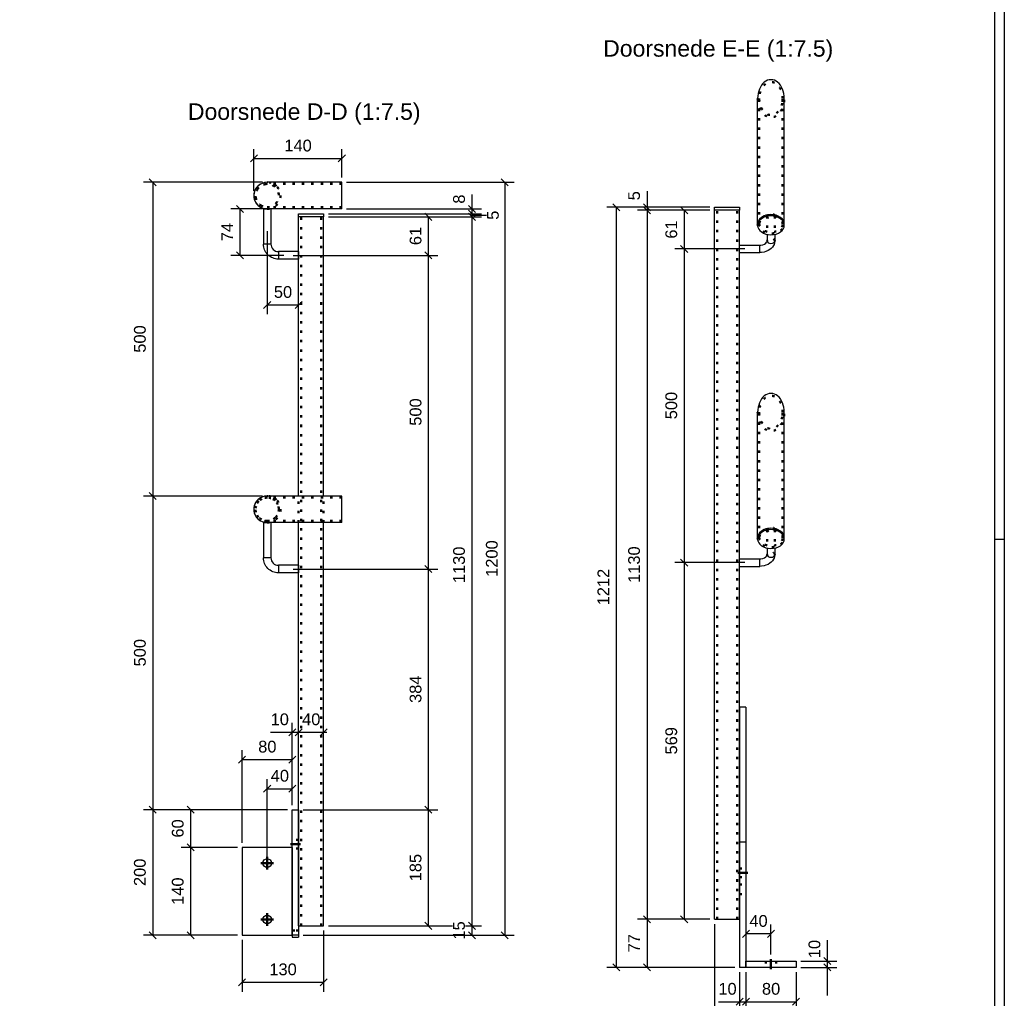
# Model space of a CAD drawing. Header units: millimetres. Extents: x -556 to 285, y -465 to 129.
# Tile 10 of 11: x 71 to 280, y -265 to -57. Entities that reach past the tile are written whole.
import ezdxf
from ezdxf.enums import TextEntityAlignment as Align

# ---------------------------------------------------------------- set-up
doc = ezdxf.new("R2010")
doc.units = ezdxf.units.MM
doc.linetypes.add('DOT', pattern=[2, 0.5, -1.5])
doc.linetypes.add('STRICHPUNKT2', pattern=[18.5, 10, -4, 0.5, -4])
doc.layers.get('0').update_dxf_attribs({"linetype": 'CONTINUOUS'})
for name, color, linetype in [('DIM49', 4, 'CONTINUOUS'), ('TXT_DIM49', 2, 'CONTINUOUS'), ('TXT_YELLOW', 2, 'CONTINUOUS')]:
    doc.layers.add(name, color=color, linetype=linetype)
doc.layers.add('LE_ALL', color=7, linetype='CONTINUOUS', lineweight=50)
doc.styles.add('ARIAL', font='arial.ttf')

# ---------------------------------------------------------------- blocks, each defined once
blk = doc.blocks.new('DINA1_00002', base_point=(-548.96, -457.66))
for p, q in [((280.04, 124.34), (280.04, -459.66)), ((278.04, -167.66), (280.04, -167.66))]:
    blk.add_line(p, q)
blk.add_lwpolyline([(-548.96, -457.66), (278.04, -457.66), (278.04, 122.34)])
blk = doc.blocks.new('_ZBL0025_00001')
blk.add_blockref('DINA1_00002', (-548.96, -457.66))
blk = doc.blocks.new('_00364', base_point=(130.03, -250.88))
blk.add_line((130.03, -251.85), (130.03, -252.25))
blk.add_lwpolyline([(130.03, -251.85), (128.7, -251.85), (128.7, -252.25), (130.03, -252.25)])
at = {"layer": 'LE_ALL', "color": 3, "linetype": 'DOT'}
blk.add_line((130.03, -250.88), (128.7, -250.88), dxfattribs=at)
blk = doc.blocks.new('_00363')
blk.add_blockref('_00364', (130.03, -250.88))
blk = doc.blocks.new('Brede Strip 10x200_00362')
blk.add_blockref('_00363', (0, 0))
blk = doc.blocks.new('_00368', base_point=(130.43, -232.52))
at = {"layer": 'LE_ALL', "color": 1, "linetype": 'STRICHPUNKT2'}
blk.add_line((130.43, -232.52), (128.3, -232.52), dxfattribs=at)
blk = doc.blocks.new('_00367')
blk.add_blockref('_00368', (130.43, -232.52))
blk = doc.blocks.new('_00366')
blk.add_blockref('_00367', (0, 0))
blk = doc.blocks.new('_00370', base_point=(128.7, -250.88))
blk.add_lwpolyline([(128.7, -225.18), (130.03, -225.18), (130.03, -251.85), (128.7, -251.85)], close=True)
at = {"layer": 'LE_ALL', "color": 3, "linetype": 'DOT'}
for p, q in [((130.03, -231.58), (128.7, -231.58)), ((130.03, -233.45), (128.7, -233.45)), ((128.7, -250.88), (130.03, -250.88))]:
    blk.add_line(p, q, dxfattribs=at)
blk = doc.blocks.new('_00369')
blk.add_blockref('_00370', (128.7, -250.88))
blk = doc.blocks.new('_D36', base_point=(124.09, -207.21))
at = {"layer": 'DIM49', "color": 1}
for p, q in [((128.7, -224.18), (128.7, -206.71)), ((124.09, -208.71), (136.03, -208.71)), ((127.95, -209.46), (129.45, -207.96)), ((130.78, -207.96), (129.28, -209.46))]:
    blk.add_line(p, q, dxfattribs=at)
at = {"layer": 'TXT_DIM49', "style": 'ARIAL'}
blk.add_text('10', height=2.5, dxfattribs=at).set_placement((124.09, -207.21))
blk = doc.blocks.new('_D37', base_point=(130.78, -207.21))
at = {"layer": 'DIM49', "color": 1}
for p, q in [((130.78, -207.96), (129.28, -209.46)), ((130.03, -208.71), (135.36, -208.71)), ((134.61, -209.46), (136.11, -207.96))]:
    blk.add_line(p, q, dxfattribs=at)
at = {"layer": 'TXT_DIM49', "style": 'ARIAL'}
blk.add_text('40', height=2.5, dxfattribs=at).set_placement((130.78, -207.21))
blk = doc.blocks.new('_D38', base_point=(105.59, -231.1))
at = {"layer": 'DIM49', "color": 1}
for p, q in [((127.7, -225.18), (105.09, -225.18)), ((107.84, -225.93), (106.34, -224.43)), ((107.09, -225.18), (107.09, -233.18)), ((117.03, -233.18), (105.09, -233.18)), ((106.34, -232.43), (107.84, -233.93))]:
    blk.add_line(p, q, dxfattribs=at)
at = {"layer": 'TXT_DIM49', "style": 'ARIAL'}
blk.add_text('60', height=2.5, rotation=90.0002, dxfattribs=at).set_placement((105.59, -231.1))
blk = doc.blocks.new('_D39', base_point=(105.59, -245.4))
at = {"layer": 'DIM49', "color": 1}
for p, q in [((117.03, -233.18), (105.09, -233.18)), ((107.84, -233.93), (106.34, -232.43)), ((107.09, -233.18), (107.09, -251.85)), ((106.34, -251.1), (107.84, -252.6)), ((117.03, -251.85), (105.09, -251.85))]:
    blk.add_line(p, q, dxfattribs=at)
at = {"layer": 'TXT_DIM49', "style": 'ARIAL'}
blk.add_text('140', height=2.5, rotation=90.0002, dxfattribs=at).set_placement((105.59, -245.4))
blk = doc.blocks.new('Brede Strip 10x200_00365')
for name, p in [('_D36', (124.09, -207.21)), ('_D37', (130.78, -207.21)), ('_D38', (105.59, -231.1)), ('_00369', (0, 0)), ('_D39', (105.59, -245.4)), ('_00366', (0, 0))]:
    blk.add_blockref(name, p)
blk = doc.blocks.new('_D40', base_point=(124.11, -219.21))
at = {"layer": 'DIM49', "color": 1}
for p, q in [((123.36, -235.52), (123.36, -218.71)), ((128.7, -224.18), (128.7, -218.71)), ((124.11, -219.96), (122.61, -221.46)), ((123.36, -220.71), (128.7, -220.71)), ((127.95, -221.46), (129.45, -219.96))]:
    blk.add_line(p, q, dxfattribs=at)
at = {"layer": 'TXT_DIM49', "style": 'ARIAL'}
blk.add_text('40', height=2.5, dxfattribs=at).set_placement((124.11, -219.21))
blk = doc.blocks.new('_D41', base_point=(121.45, -213.02))
at = {"layer": 'DIM49', "color": 1}
for p, q in [((118.03, -232.18), (118.03, -212.52)), ((128.7, -224.18), (128.7, -212.52)), ((118.78, -213.77), (117.28, -215.27)), ((118.03, -214.52), (128.7, -214.52)), ((127.95, -215.27), (129.45, -213.77))]:
    blk.add_line(p, q, dxfattribs=at)
at = {"layer": 'TXT_DIM49', "style": 'ARIAL'}
blk.add_text('80', height=2.5, dxfattribs=at).set_placement((121.45, -213.02))
blk = doc.blocks.new('_D42', base_point=(123.82, -260.35))
at = {"layer": 'DIM49', "color": 1}
for p, q in [((135.36, -250.85), (135.36, -263.85)), ((118.03, -252.85), (118.03, -263.85)), ((118.78, -261.1), (117.28, -262.6)), ((134.61, -262.6), (136.11, -261.1)), ((118.03, -261.85), (135.36, -261.85))]:
    blk.add_line(p, q, dxfattribs=at)
at = {"layer": 'TXT_DIM49', "style": 'ARIAL'}
blk.add_text('130', height=2.5, dxfattribs=at).set_placement((123.82, -260.35))
blk = doc.blocks.new('Strip 80x10_00372', base_point=(122.43, -236.52))
for p, q in [((118.03, -233.18), (118.03, -251.85)), ((128.7, -233.18), (118.03, -233.18)), ((128.7, -233.18), (128.7, -251.85)), ((118.03, -251.85), (128.7, -251.85))]:
    blk.add_line(p, q)
for centre in [(123.36, -236.52), (123.36, -248.52)]:
    blk.add_circle(centre, 0.933)
for name, p in [('_D41', (121.45, -213.02)), ('_D40', (124.11, -219.21)), ('_D42', (123.82, -260.35))]:
    blk.add_blockref(name, p)
blk = doc.blocks.new('_00374', base_point=(123.36, -248.52))
at = {"layer": 'LE_ALL', "color": 1, "linetype": 'STRICHPUNKT2'}
for p, q in [((123.36, -236.52), (123.36, -235.18)), ((123.36, -236.52), (123.36, -235.18)), ((123.36, -236.52), (122.03, -236.52)), ((123.36, -236.52), (122.03, -236.52)), ((123.36, -236.52), (124.7, -236.52)), ((123.36, -236.52), (123.36, -237.85)), ((123.36, -236.52), (124.7, -236.52)), ((123.36, -236.52), (123.36, -237.85)), ((123.36, -248.52), (122.03, -248.52)), ((123.36, -248.52), (122.03, -248.52)), ((123.36, -248.52), (123.36, -247.18)), ((123.36, -248.52), (123.36, -247.18)), ((123.36, -248.52), (124.7, -248.52)), ((123.36, -248.52), (123.36, -249.85)), ((123.36, -248.52), (124.7, -248.52)), ((123.36, -248.52), (123.36, -249.85))]:
    blk.add_line(p, q, dxfattribs=at)
blk = doc.blocks.new('_00373')
blk.add_blockref('_00374', (123.36, -248.52))
blk = doc.blocks.new('Strip 80x10_00371')
for name, p in [('Strip 80x10_00372', (122.43, -236.52)), ('_00373', (0, 0))]:
    blk.add_blockref(name, p)
blk = doc.blocks.new('_00378', base_point=(125.22, -96.32))
blk.add_arc((123.36, -94.68), 2.83, 90, -89.9982)
at = {"layer": 'LE_ALL', "color": 3, "linetype": 'DOT'}
blk.add_lwpolyline([(123.36, -91.85, -0.193459), (125.32, -92.64, -0.675791), (123.36, -97.5)], format="xyb", dxfattribs=at)
blk.add_arc((123.36, -94.68), 2.48, -41.4519, -90, dxfattribs=at)
blk = doc.blocks.new('_00377')
blk.add_blockref('_00378', (125.22, -96.32))
blk = doc.blocks.new('Constructie buis 42.4x2.6_00376')
blk.add_blockref('_00377', (0, 0))
blk = doc.blocks.new('_00381', base_point=(125.22, -162.98))
blk.add_arc((123.36, -161.34), 2.83, 90, -89.9984)
at = {"layer": 'LE_ALL', "color": 3, "linetype": 'DOT'}
blk.add_lwpolyline([(123.36, -158.52, -0.193459), (125.32, -159.3, -0.675791), (123.36, -164.17)], format="xyb", dxfattribs=at)
blk.add_circle((123.36, -161.34), 2.48, dxfattribs=at)
blk = doc.blocks.new('_00380')
blk.add_blockref('_00381', (125.22, -162.98))
blk = doc.blocks.new('Constructie buis 42.4x2.6_00379')
blk.add_blockref('_00380', (0, 0))
blk = doc.blocks.new('_D43', base_point=(156.14, -240.4))
at = {"layer": 'DIM49', "color": 1}
for p, q in [((131.03, -225.18), (159.64, -225.18)), ((158.39, -225.93), (156.89, -224.43)), ((157.64, -249.85), (157.64, -225.18)), ((136.36, -249.85), (159.64, -249.85)), ((156.89, -249.1), (158.39, -250.6))]:
    blk.add_line(p, q, dxfattribs=at)
at = {"layer": 'TXT_DIM49', "style": 'ARIAL'}
blk.add_text('185', height=2.5, rotation=90.0002, dxfattribs=at).set_placement((156.14, -240.4))
blk = doc.blocks.new('_D44', base_point=(156.14, -202.49))
at = {"layer": 'DIM49', "color": 1}
for p, q in [((158.39, -174.79), (156.89, -173.29)), ((128.9, -174.04), (159.64, -174.04)), ((157.64, -225.18), (157.64, -174.04)), ((131.03, -225.18), (159.64, -225.18)), ((156.89, -224.43), (158.39, -225.93))]:
    blk.add_line(p, q, dxfattribs=at)
at = {"layer": 'TXT_DIM49', "style": 'ARIAL'}
blk.add_text('384', height=2.5, rotation=90.0002, dxfattribs=at).set_placement((156.14, -202.49))
blk = doc.blocks.new('_D45', base_point=(156.14, -143.58))
at = {"layer": 'DIM49', "color": 1}
for p, q in [((158.39, -108.12), (156.89, -106.62)), ((128.9, -107.37), (159.64, -107.37)), ((157.64, -174.04), (157.64, -107.37)), ((156.89, -173.29), (158.39, -174.79)), ((128.9, -174.04), (159.64, -174.04))]:
    blk.add_line(p, q, dxfattribs=at)
at = {"layer": 'TXT_DIM49', "style": 'ARIAL'}
blk.add_text('500', height=2.5, rotation=90.0002, dxfattribs=at).set_placement((156.14, -143.58))
blk = doc.blocks.new('_D46', base_point=(156.14, -105.2))
at = {"layer": 'DIM49', "color": 1}
for p, q in [((136.36, -99.18), (159.64, -99.18)), ((158.39, -99.93), (156.89, -98.43)), ((157.64, -107.37), (157.64, -99.18)), ((156.89, -106.62), (158.39, -108.12)), ((128.9, -107.37), (159.64, -107.37))]:
    blk.add_line(p, q, dxfattribs=at)
at = {"layer": 'TXT_DIM49', "style": 'ARIAL'}
blk.add_text('61', height=2.5, rotation=90.0002, dxfattribs=at).set_placement((156.14, -105.2))
blk = doc.blocks.new('Koker 40x40x4 EN 10219-2_00384', base_point=(130.56, -249.85))
for p, q in [((130.03, -158.52), (130.03, -99.18)), ((135.36, -99.18), (130.03, -99.18)), ((135.36, -158.52), (135.36, -99.18)), ((130.03, -249.85), (135.36, -249.85))]:
    blk.add_line(p, q)
for points in [[(130.03, -249.85), (130.03, -164.17)], [(135.36, -249.85), (135.36, -164.17)]]:
    blk.add_lwpolyline(points)
at = {"layer": 'LE_ALL', "color": 3, "linetype": 'DOT'}
for p, q in [((130.56, -249.85), (130.56, -99.18)), ((134.83, -249.85), (134.83, -99.18)), ((130.03, -164.17), (130.03, -158.52)), ((135.36, -164.17), (135.36, -158.52))]:
    blk.add_line(p, q, dxfattribs=at)
for name, p in [('_D46', (156.14, -105.2)), ('_D45', (156.14, -143.58)), ('_D44', (156.14, -202.49)), ('_D43', (156.14, -240.4))]:
    blk.add_blockref(name, p)
blk = doc.blocks.new('Koker 40x40x4 EN 10219-2_00383')
blk.add_blockref('Koker 40x40x4 EN 10219-2_00384', (130.56, -249.85))
blk = doc.blocks.new('_D47', base_point=(124.78, -116.4))
at = {"layer": 'DIM49', "color": 1}
for p, q in [((123.36, -102.24), (123.36, -119.9)), ((124.11, -117.15), (122.61, -118.65)), ((129.28, -118.65), (130.78, -117.15)), ((123.36, -117.9), (130.03, -117.9))]:
    blk.add_line(p, q, dxfattribs=at)
at = {"layer": 'TXT_DIM49', "style": 'ARIAL'}
blk.add_text('50', height=2.5, dxfattribs=at).set_placement((124.78, -116.4))
blk = doc.blocks.new('_D48', base_point=(116.1, -104.36))
at = {"layer": 'DIM49', "color": 1}
for p, q in [((122.36, -97.5), (115.6, -97.5)), ((118.35, -98.25), (116.85, -96.75)), ((117.6, -107.37), (117.6, -97.5)), ((116.85, -106.62), (118.35, -108.12)), ((126.9, -107.37), (115.6, -107.37))]:
    blk.add_line(p, q, dxfattribs=at)
at = {"layer": 'TXT_DIM49', "style": 'ARIAL'}
blk.add_text('74', height=2.5, rotation=90.0002, dxfattribs=at).set_placement((116.1, -104.36))
blk = doc.blocks.new('Massieve as 12_00386', base_point=(124.16, -104.97))
for p, q in [((122.56, -97.5), (122.56, -104.97)), ((124.16, -97.5), (122.56, -97.5)), ((124.16, -97.5), (124.16, -104.97)), ((124.16, -104.97), (122.56, -104.97)), ((130.03, -106.57), (125.76, -106.57)), ((130.03, -106.57), (130.03, -108.17)), ((130.03, -108.17), (125.76, -108.17))]:
    blk.add_line(p, q)
blk.add_lwpolyline([(125.76, -106.57), (125.76, -108.17, -0.414214), (122.56, -104.97)], format="xyb")
blk.add_arc((125.76, -104.97), 1.6, -180, -90)
for name, p in [('_D48', (116.1, -104.36)), ('_D47', (124.78, -116.4))]:
    blk.add_blockref(name, p)
blk = doc.blocks.new('Massieve as 12_00385')
blk.add_blockref('Massieve as 12_00386', (124.16, -104.97))
blk = doc.blocks.new('Strip 40x5_00388', base_point=(130.03, -99.18))
blk.add_lwpolyline([(130.03, -99.18), (130.03, -98.52), (135.36, -98.52), (135.36, -99.18)], close=True)
blk = doc.blocks.new('Strip 40x5_00387')
blk.add_blockref('Strip 40x5_00388', (130.03, -99.18))
blk = doc.blocks.new('Massieve as 12_00390', base_point=(124.16, -171.64))
for p, q in [((122.56, -164.17), (122.56, -171.64)), ((124.16, -164.17), (122.56, -164.17)), ((124.16, -164.17), (124.16, -171.64)), ((124.16, -171.64), (122.56, -171.64)), ((130.03, -173.24), (125.76, -173.24)), ((130.03, -173.24), (130.03, -174.84)), ((130.03, -174.84), (125.76, -174.84))]:
    blk.add_line(p, q)
blk.add_lwpolyline([(125.76, -173.24), (125.76, -174.84, -0.414214), (122.56, -171.64)], format="xyb")
blk.add_arc((125.76, -171.64), 1.6, -180, -90)
blk = doc.blocks.new('Massieve as 12_00389')
blk.add_blockref('Massieve as 12_00390', (124.16, -171.64))
blk = doc.blocks.new('Baluster_00382')
for name in ['Massieve as 12_00385', 'Koker 40x40x4 EN 10219-2_00383', 'Strip 40x5_00387', 'Massieve as 12_00389']:
    blk.add_blockref(name, (0, 0))
blk = doc.blocks.new('_D49', base_point=(127.01, -85.28))
at = {"layer": 'DIM49', "color": 1}
for p, q in [((120.54, -93.68), (120.54, -84.78)), ((139.23, -90.85), (139.23, -84.78)), ((121.29, -86.03), (119.79, -87.53)), ((120.54, -86.78), (139.23, -86.78)), ((138.48, -87.53), (139.98, -86.03))]:
    blk.add_line(p, q, dxfattribs=at)
at = {"layer": 'TXT_DIM49', "style": 'ARIAL'}
blk.add_text('140', height=2.5, dxfattribs=at).set_placement((127.01, -85.28))
blk = doc.blocks.new('_D50', base_point=(97.54, -128.06))
at = {"layer": 'DIM49', "color": 1}
for p, q in [((122.37, -91.85), (97.04, -91.85)), ((99.79, -92.6), (98.29, -91.1)), ((99.04, -91.85), (99.04, -158.52)), ((122.37, -158.52), (97.04, -158.52)), ((98.29, -157.77), (99.79, -159.27))]:
    blk.add_line(p, q, dxfattribs=at)
at = {"layer": 'TXT_DIM49', "style": 'ARIAL'}
blk.add_text('500', height=2.5, rotation=90.0002, dxfattribs=at).set_placement((97.54, -128.06))
blk = doc.blocks.new('_D51', base_point=(97.54, -194.73))
at = {"layer": 'DIM49', "color": 1}
for p, q in [((122.37, -158.52), (97.04, -158.52)), ((99.79, -159.27), (98.29, -157.77)), ((99.04, -158.52), (99.04, -225.18)), ((127.7, -225.18), (97.04, -225.18)), ((98.29, -224.43), (99.79, -225.93))]:
    blk.add_line(p, q, dxfattribs=at)
at = {"layer": 'TXT_DIM49', "style": 'ARIAL'}
blk.add_text('500', height=2.5, rotation=90.0002, dxfattribs=at).set_placement((97.54, -194.73))
blk = doc.blocks.new('_D52', base_point=(97.54, -241.4))
at = {"layer": 'DIM49', "color": 1}
for p, q in [((127.7, -225.18), (97.04, -225.18)), ((99.79, -225.93), (98.29, -224.43)), ((99.04, -225.18), (99.04, -251.85)), ((98.29, -251.1), (99.79, -252.6)), ((117.03, -251.85), (97.04, -251.85))]:
    blk.add_line(p, q, dxfattribs=at)
at = {"layer": 'TXT_DIM49', "style": 'ARIAL'}
blk.add_text('200', height=2.5, rotation=90.0002, dxfattribs=at).set_placement((97.54, -241.4))
blk = doc.blocks.new('_D53', base_point=(165.38, -96.39))
at = {"layer": 'DIM49', "color": 1}
for p, q in [((166.88, -94.47), (166.88, -104.52)), ((140.23, -97.5), (168.88, -97.5)), ((166.13, -96.75), (167.63, -98.25)), ((167.63, -99.27), (166.13, -97.77)), ((136.36, -98.52), (168.88, -98.52))]:
    blk.add_line(p, q, dxfattribs=at)
at = {"layer": 'TXT_DIM49', "style": 'ARIAL'}
blk.add_text('8', height=2.5, rotation=90.0002, dxfattribs=at).set_placement((165.38, -96.39))
blk = doc.blocks.new('_D54', base_point=(172.57, -99.81))
at = {"layer": 'DIM49', "color": 1}
for p, q in [((167.63, -99.27), (166.13, -97.77)), ((136.36, -98.52), (168.88, -98.52)), ((136.36, -99.18), (168.88, -99.18)), ((166.13, -98.43), (167.63, -99.93)), ((166.88, -98.52), (166.88, -99.18)), ((166.88, -98.85), (169.97, -98.85))]:
    blk.add_line(p, q, dxfattribs=at)
at = {"layer": 'TXT_DIM49', "style": 'ARIAL'}
blk.add_text('5', height=2.5, rotation=90.0002, dxfattribs=at).set_placement((172.57, -99.81))
blk = doc.blocks.new('_D55', base_point=(165.38, -177.03))
at = {"layer": 'DIM49', "color": 1}
for p, q in [((136.36, -99.18), (168.88, -99.18)), ((167.63, -99.93), (166.13, -98.43)), ((166.88, -99.18), (166.88, -249.85)), ((136.36, -249.85), (162.78, -249.85)), ((165.48, -249.85), (168.88, -249.85)), ((166.13, -249.1), (167.63, -250.6))]:
    blk.add_line(p, q, dxfattribs=at)
at = {"layer": 'TXT_DIM49', "style": 'ARIAL'}
blk.add_text('1130', height=2.5, rotation=90.0002, dxfattribs=at).set_placement((165.38, -177.03))
blk = doc.blocks.new('_D56', base_point=(165.38, -252.77))
at = {"layer": 'DIM49', "color": 1}
for p, q in [((136.36, -249.85), (162.78, -249.85)), ((165.48, -249.85), (168.88, -249.85)), ((167.63, -250.6), (166.13, -249.1)), ((166.13, -251.1), (167.63, -252.6)), ((166.88, -249.85), (166.88, -251.85)), ((131.03, -251.85), (162.78, -251.85)), ((165.48, -251.85), (168.88, -251.85))]:
    blk.add_line(p, q, dxfattribs=at)
at = {"layer": 'TXT_DIM49', "style": 'ARIAL'}
blk.add_text('15', height=2.5, rotation=90.0002, dxfattribs=at).set_placement((165.38, -252.77))
blk = doc.blocks.new('_D57', base_point=(172.35, -175.69))
at = {"layer": 'DIM49', "color": 1}
for p, q in [((140.23, -91.85), (175.85, -91.85)), ((174.6, -92.6), (173.1, -91.1)), ((173.85, -91.85), (173.85, -251.85)), ((173.1, -251.1), (174.6, -252.6)), ((131.03, -251.85), (175.85, -251.85))]:
    blk.add_line(p, q, dxfattribs=at)
at = {"layer": 'TXT_DIM49', "style": 'ARIAL'}
blk.add_text('1200', height=2.5, rotation=90.0002, dxfattribs=at).set_placement((172.35, -175.69))
blk = doc.blocks.new('Constructie buis 42.4x2.6_00392', base_point=(123.36, -97.16))
blk.add_line((139.23, -97.5), (123.36, -97.5))
blk.add_lwpolyline([(139.23, -97.5), (139.23, -91.85), (123.36, -91.85)])
blk.add_arc((123.36, -94.68), 2.83, 90, -90)
at = {"layer": 'LE_ALL', "color": 3, "linetype": 'DOT'}
blk.add_line((139.23, -97.16), (123.36, -97.16), dxfattribs=at)
blk.add_lwpolyline([(139.23, -92.2), (123.36, -92.2, -1), (123.36, -97.16)], format="xyb", dxfattribs=at)
for radius, start, end in [(2.83, -90, 90), (2.48, 90, -90)]:
    blk.add_arc((123.36, -94.68), radius, start, end, dxfattribs=at)
for name, p in [('_D49', (127.01, -85.28)), ('_D50', (97.54, -128.06)), ('_D57', (172.35, -175.69)), ('_D53', (165.38, -96.39)), ('_D54', (172.57, -99.81)), ('_D55', (165.38, -177.03)), ('_D51', (97.54, -194.73)), ('_D52', (97.54, -241.4)), ('_D56', (165.38, -252.77))]:
    blk.add_blockref(name, p)
blk = doc.blocks.new('Constructie buis 42.4x2.6_00391')
blk.add_blockref('Constructie buis 42.4x2.6_00392', (123.36, -97.16))
blk = doc.blocks.new('Constructie buis 42.4x2.6_00394', base_point=(123.36, -163.82))
blk.add_line((139.23, -164.17), (123.36, -164.17))
blk.add_lwpolyline([(139.23, -164.17), (139.23, -158.52), (123.36, -158.52)])
blk.add_arc((123.36, -161.34), 2.83, 90, -90)
at = {"layer": 'LE_ALL', "color": 3, "linetype": 'DOT'}
blk.add_line((139.23, -163.82), (123.36, -163.82), dxfattribs=at)
blk.add_lwpolyline([(139.23, -158.86), (123.36, -158.86, -1), (123.36, -163.82)], format="xyb", dxfattribs=at)
for radius, start, end in [(2.48, 90, -90), (2.83, -90, 90)]:
    blk.add_arc((123.36, -161.34), radius, start, end, dxfattribs=at)
blk = doc.blocks.new('Constructie buis 42.4x2.6_00393')
blk.add_blockref('Constructie buis 42.4x2.6_00394', (123.36, -163.82))
blk = doc.blocks.new('Hekwerk trap_00375')
for name in ['Constructie buis 42.4x2.6_00391', 'Constructie buis 42.4x2.6_00376', 'Baluster_00382', 'Constructie buis 42.4x2.6_00379', 'Constructie buis 42.4x2.6_00393']:
    blk.add_blockref(name, (0, 0))
blk = doc.blocks.new('Trapboom_00361')
for name in ['Hekwerk trap_00375', 'Brede Strip 10x200_00365', 'Strip 80x10_00371', 'Brede Strip 10x200_00362']:
    blk.add_blockref(name, (0, 0))
blk = doc.blocks.new('Smits Agro_00360')
blk.add_blockref('Trapboom_00361', (0, 0))
blk = doc.blocks.new('Nijverdal_00359')
blk.add_blockref('Smits Agro_00360', (0, 0))
blk = doc.blocks.new('_A3D0067_00358')
blk.add_blockref('Nijverdal_00359', (0, 0))
blk = doc.blocks.new('TFIELD_00397', base_point=(106.51, -76.82))
at = {"layer": 'TXT_YELLOW', "style": 'ARIAL'}
blk.add_text('Doorsnede D-D (1:7.5)', height=3.5, dxfattribs=at).set_placement((106.51, -76.82), align=Align.MIDDLE_LEFT)
blk = doc.blocks.new('FLEX_00396', base_point=(130.95, -78.57))
blk.add_blockref('TFIELD_00397', (106.51, -76.82))
blk = doc.blocks.new('ANSTITEL_00395')
blk.add_blockref('FLEX_00396', (130.95, -78.57))
blk = doc.blocks.new('_ANS0067_00357')
for name in ['ANSTITEL_00395', '_A3D0067_00358']:
    blk.add_blockref(name, (0, 0))
blk = doc.blocks.new('_D58', base_point=(219.26, -264.49))
at = {"layer": 'DIM49', "color": 1}
for p, q in [((223.77, -259.69), (223.77, -267.99)), ((225.11, -259.69), (225.11, -267.99)), ((223.02, -266.74), (224.52, -265.24)), ((225.86, -265.24), (224.36, -266.74)), ((219.26, -265.99), (231.11, -265.99))]:
    blk.add_line(p, q, dxfattribs=at)
at = {"layer": 'TXT_DIM49', "style": 'ARIAL'}
blk.add_text('10', height=2.5, dxfattribs=at).set_placement((219.26, -264.49))
blk = doc.blocks.new('_D59', base_point=(228.52, -264.49))
at = {"layer": 'DIM49', "color": 1}
for p, q in [((225.11, -259.69), (225.11, -267.99)), ((235.77, -259.69), (235.77, -267.99)), ((225.86, -265.24), (224.36, -266.74)), ((235.02, -266.74), (236.52, -265.24)), ((225.11, -265.99), (235.77, -265.99))]:
    blk.add_line(p, q, dxfattribs=at)
at = {"layer": 'TXT_DIM49', "style": 'ARIAL'}
blk.add_text('80', height=2.5, dxfattribs=at).set_placement((228.52, -264.49))
blk = doc.blocks.new('Brede Strip 10x200_00404', base_point=(223.77, -243.09))
for p, q in [((223.77, -232.04), (223.77, -258.69)), ((225.11, -232.04), (223.77, -232.04)), ((225.11, -232.04), (225.11, -258.69)), ((225.11, -258.69), (223.77, -258.69))]:
    blk.add_line(p, q)
at = {"layer": 'LE_ALL', "color": 3, "linetype": 'DOT'}
for p, q in [((223.77, -237.66), (225.11, -237.66)), ((223.77, -239.53), (225.11, -239.53)), ((223.77, -243.09), (225.11, -243.09))]:
    blk.add_line(p, q, dxfattribs=at)
for name, p in [('_D58', (219.26, -264.49)), ('_D59', (228.52, -264.49))]:
    blk.add_blockref(name, p)
blk = doc.blocks.new('_00406', base_point=(223.37, -238.59))
at = {"layer": 'LE_ALL', "color": 1, "linetype": 'STRICHPUNKT2'}
blk.add_line((223.37, -238.59), (225.51, -238.59), dxfattribs=at)
blk = doc.blocks.new('_00405')
blk.add_blockref('_00406', (223.37, -238.59))
blk = doc.blocks.new('Brede Strip 10x200_00403')
for name, p in [('Brede Strip 10x200_00404', (223.77, -243.09)), ('_00405', (0, 0))]:
    blk.add_blockref(name, p)
blk = doc.blocks.new('_00410', base_point=(223.37, -238.59))
at = {"layer": 'LE_ALL', "color": 1, "linetype": 'STRICHPUNKT2'}
blk.add_line((223.37, -238.59), (225.51, -238.59), dxfattribs=at)
blk = doc.blocks.new('_00409')
blk.add_blockref('_00410', (223.37, -238.59))
blk = doc.blocks.new('_00408')
blk.add_blockref('_00409', (0, 0))
blk = doc.blocks.new('_00412', base_point=(223.77, -241.09))
for p, q in [((225.11, -203.37), (225.11, -232.04)), ((225.11, -232.04), (223.77, -232.04))]:
    blk.add_line(p, q)
blk.add_lwpolyline([(225.11, -203.37), (223.77, -203.37), (223.77, -232.04)])
at = {"layer": 'LE_ALL', "color": 3, "linetype": 'DOT'}
for p, q in [((223.77, -237.66), (225.11, -237.66)), ((223.77, -239.53), (225.11, -239.53)), ((223.77, -241.09), (225.11, -241.09)), ((223.77, -243.09), (225.11, -243.09))]:
    blk.add_line(p, q, dxfattribs=at)
blk = doc.blocks.new('_00411')
blk.add_blockref('_00412', (223.77, -241.09))
blk = doc.blocks.new('Brede Strip 10x200_00407')
for name in ['_00411', '_00408']:
    blk.add_blockref(name, (0, 0))
blk = doc.blocks.new('_D60', base_point=(225.85, -250.06))
at = {"layer": 'DIM49', "color": 1}
for p, q in [((225.86, -250.81), (224.36, -252.31)), ((229.69, -252.31), (231.19, -250.81)), ((230.44, -255.95), (230.44, -249.56)), ((230.44, -251.56), (225.11, -251.56))]:
    blk.add_line(p, q, dxfattribs=at)
at = {"layer": 'TXT_DIM49', "style": 'ARIAL'}
blk.add_text('40', height=2.5, dxfattribs=at).set_placement((225.85, -250.06))
blk = doc.blocks.new('_D61', base_point=(240.92, -256.73))
at = {"layer": 'DIM49', "color": 1}
for p, q in [((242.42, -252.89), (242.42, -264.69)), ((236.77, -257.35), (244.42, -257.35)), ((241.67, -256.6), (243.17, -258.1)), ((236.77, -258.69), (244.42, -258.69)), ((243.17, -259.44), (241.67, -257.94))]:
    blk.add_line(p, q, dxfattribs=at)
at = {"layer": 'TXT_DIM49', "style": 'ARIAL'}
blk.add_text('10', height=2.5, rotation=90.0002, dxfattribs=at).set_placement((240.92, -256.73))
blk = doc.blocks.new('Strip 80x10_00414', base_point=(229.37, -257.35))
blk.add_lwpolyline([(235.77, -257.35), (235.77, -258.69), (225.11, -258.69), (225.11, -257.35)], close=True)
at = {"layer": 'LE_ALL', "color": 3, "linetype": 'DOT'}
for p, q in [((229.37, -257.35), (229.37, -258.69)), ((231.51, -257.35), (231.51, -258.69))]:
    blk.add_line(p, q, dxfattribs=at)
for name, p in [('_D60', (225.85, -250.06)), ('_D61', (240.92, -256.73))]:
    blk.add_blockref(name, p)
blk = doc.blocks.new('_00416', base_point=(230.44, -256.95))
at = {"layer": 'LE_ALL', "color": 1, "linetype": 'STRICHPUNKT2'}
blk.add_line((230.44, -256.95), (230.44, -259.09), dxfattribs=at)
blk.add_line((230.44, -256.95), (230.44, -259.09), dxfattribs=at)
blk = doc.blocks.new('_00415')
blk.add_blockref('_00416', (230.44, -256.95))
blk = doc.blocks.new('Strip 80x10_00413')
for name, p in [('Strip 80x10_00414', (229.37, -257.35)), ('_00415', (0, 0))]:
    blk.add_blockref(name, p)
blk = doc.blocks.new('_00420', base_point=(227.61, -74.04))
blk.add_line((227.61, -100.71), (227.61, -74.04))
blk.add_lwpolyline([(233.27, -100.71), (233.27, -74.04)])
for centre, major_axis, start_param, end_param in [((230.44, -74.04), (0, -4), 1.570796, 4.712389), ((230.44, -100.71), (2.83, 0), 6.283185, 9.424778)]:
    blk.add_ellipse(centre, major_axis=major_axis, ratio=0.707107, start_param=start_param, end_param=end_param)
at = {"layer": 'LE_ALL', "color": 3, "linetype": 'DOT'}
for p, q in [((227.96, -100.71), (227.96, -74.04)), ((232.92, -100.71), (232.92, -74.04))]:
    blk.add_line(p, q, dxfattribs=at)
for centre, major_axis, start_param, end_param in [((230.44, -74.04), (0, -3.51), 1.570796, 4.712389), ((230.44, -74.04), (0, -4), 4.712389, 7.853982), ((230.44, -74.04), (0, -3.51), 4.712389, 7.853982), ((230.44, -100.71), (2.48, 0), 6.283185, 9.424778), ((230.44, -100.71), (2.83, 0), 3.141593, 6.283185), ((230.44, -100.71), (2.48, 0), 3.141593, 6.283185)]:
    blk.add_ellipse(centre, major_axis=major_axis, ratio=0.707107, start_param=start_param, end_param=end_param, dxfattribs=at)
blk = doc.blocks.new('_00419')
blk.add_blockref('_00420', (227.61, -74.04))
blk = doc.blocks.new('Constructie buis 42.4x2.6_00418')
blk.add_blockref('_00419', (0, 0))
blk = doc.blocks.new('_00423', base_point=(227.61, -140.71))
blk.add_line((227.61, -167.37), (227.61, -140.71))
blk.add_lwpolyline([(233.27, -167.37), (233.27, -140.71)])
for centre, major_axis, start_param, end_param in [((230.44, -140.71), (0, -4), 1.570796, 4.712389), ((230.44, -167.37), (2.83, 0), 6.283185, 9.424778)]:
    blk.add_ellipse(centre, major_axis=major_axis, ratio=0.707107, start_param=start_param, end_param=end_param)
at = {"layer": 'LE_ALL', "color": 3, "linetype": 'DOT'}
for p, q in [((227.96, -167.37), (227.96, -140.71)), ((232.92, -167.37), (232.92, -140.71))]:
    blk.add_line(p, q, dxfattribs=at)
for centre, major_axis, start_param, end_param in [((230.44, -140.71), (0, -3.51), 1.570796, 4.712389), ((230.44, -140.71), (0, -4), 4.712389, 7.853982), ((230.44, -140.71), (0, -3.51), 4.712389, 7.853982), ((230.44, -167.37), (2.83, 0), 3.141593, 6.283185), ((230.44, -167.37), (2.48, 0), 6.283185, 9.424778), ((230.44, -167.37), (2.48, 0), 3.141593, 6.283185)]:
    blk.add_ellipse(centre, major_axis=major_axis, ratio=0.707107, start_param=start_param, end_param=end_param, dxfattribs=at)
blk = doc.blocks.new('_00422')
blk.add_blockref('_00423', (227.61, -140.71))
blk = doc.blocks.new('Constructie buis 42.4x2.6_00421')
blk.add_blockref('_00422', (0, 0))
blk = doc.blocks.new('_D62', base_point=(210.49, -103.82))
at = {"layer": 'DIM49', "color": 1}
for p, q in [((217.44, -97.8), (209.99, -97.8)), ((212.74, -98.55), (211.24, -97.05)), ((211.99, -97.8), (211.99, -105.99)), ((224.91, -105.99), (209.99, -105.99)), ((211.24, -105.24), (212.74, -106.74))]:
    blk.add_line(p, q, dxfattribs=at)
at = {"layer": 'TXT_DIM49', "style": 'ARIAL'}
blk.add_text('61', height=2.5, rotation=90.0002, dxfattribs=at).set_placement((210.49, -103.82))
blk = doc.blocks.new('_D63', base_point=(210.49, -142.2))
at = {"layer": 'DIM49', "color": 1}
for p, q in [((224.91, -105.99), (209.99, -105.99)), ((212.74, -106.74), (211.24, -105.24)), ((211.99, -105.99), (211.99, -172.66)), ((224.91, -172.66), (209.99, -172.66)), ((211.24, -171.91), (212.74, -173.41))]:
    blk.add_line(p, q, dxfattribs=at)
at = {"layer": 'TXT_DIM49', "style": 'ARIAL'}
blk.add_text('500', height=2.5, rotation=90.0002, dxfattribs=at).set_placement((210.49, -142.2))
blk = doc.blocks.new('_D64', base_point=(210.49, -213.44))
at = {"layer": 'DIM49', "color": 1}
for p, q in [((224.91, -172.66), (209.99, -172.66)), ((212.74, -173.41), (211.24, -171.91)), ((211.99, -172.66), (211.99, -248.47)), ((217.44, -248.47), (209.99, -248.47)), ((211.24, -247.72), (212.74, -249.22))]:
    blk.add_line(p, q, dxfattribs=at)
at = {"layer": 'TXT_DIM49', "style": 'ARIAL'}
blk.add_text('569', height=2.5, rotation=90.0002, dxfattribs=at).set_placement((210.49, -213.44))
blk = doc.blocks.new('_D65', base_point=(224.23, -272.51))
at = {"layer": 'DIM49', "color": 1}
for p, q in [((218.44, -249.47), (218.44, -276.01)), ((235.77, -259.69), (235.77, -276.01)), ((219.19, -273.26), (217.69, -274.76)), ((218.44, -274.01), (235.77, -274.01)), ((235.02, -274.76), (236.52, -273.26))]:
    blk.add_line(p, q, dxfattribs=at)
at = {"layer": 'TXT_DIM49', "style": 'ARIAL'}
blk.add_text('130', height=2.5, dxfattribs=at).set_placement((224.23, -272.51))
blk = doc.blocks.new('Koker 40x40x4 EN 10219-2_00426', base_point=(223.24, -248.47))
for p, q in [((218.44, -248.47), (218.44, -97.8)), ((223.77, -97.8), (218.44, -97.8)), ((223.77, -248.47), (223.77, -97.8)), ((218.44, -248.47), (223.77, -248.47))]:
    blk.add_line(p, q)
at = {"layer": 'LE_ALL', "color": 3, "linetype": 'DOT'}
for p, q in [((218.97, -248.47), (218.97, -97.8)), ((223.24, -248.47), (223.24, -97.8))]:
    blk.add_line(p, q, dxfattribs=at)
for name, p in [('_D62', (210.49, -103.82)), ('_D63', (210.49, -142.2)), ('_D64', (210.49, -213.44)), ('_D65', (224.23, -272.51))]:
    blk.add_blockref(name, p)
blk = doc.blocks.new('Koker 40x40x4 EN 10219-2_00425')
blk.add_blockref('Koker 40x40x4 EN 10219-2_00426', (223.24, -248.47))
blk = doc.blocks.new('Massieve as 12_00428', base_point=(229.64, -104.29))
for p, q in [((229.64, -102.91), (229.64, -104.29)), ((231.24, -102.91), (231.24, -104.29)), ((223.77, -105.19), (228.04, -105.19)), ((223.77, -106.79), (223.77, -105.19)), ((223.77, -106.79), (228.04, -106.79))]:
    blk.add_line(p, q)
blk.add_lwpolyline([(231.24, -104.32), (231.2, -104.69), (231.09, -105.05), (230.98, -105.28), (230.77, -105.61), (230.48, -105.92), (230.23, -106.13), (229.83, -106.37), (229.38, -106.56), (228.96, -106.69), (228.44, -106.77), (228.04, -106.79), (228.04, -105.19), (228.06, -105.19), (228.32, -105.17), (228.72, -105.1), (229.07, -104.96), (229.34, -104.79), (229.52, -104.6), (229.62, -104.43), (229.64, -104.31)])
blk.add_ellipse((230.44, -104.29), major_axis=(0.8, 0), ratio=0.707107, start_param=3.141593, end_param=6.283185)
at = {"layer": 'LE_ALL', "color": 3, "linetype": 'DOT'}
for p, q in [((229.64, -99.01), (229.64, -102.91)), ((231.24, -99.01), (231.24, -102.91))]:
    blk.add_line(p, q, dxfattribs=at)
for centre, start_param, end_param in [((230.44, -99.01), 6.283185, 9.424778), ((230.44, -99.01), 3.141593, 6.283185), ((230.44, -104.29), 6.283185, 9.424778)]:
    blk.add_ellipse(centre, major_axis=(0.8, 0), ratio=0.707107, start_param=start_param, end_param=end_param, dxfattribs=at)
blk = doc.blocks.new('Massieve as 12_00427')
blk.add_blockref('Massieve as 12_00428', (229.64, -104.29))
blk = doc.blocks.new('_D66', base_point=(202.59, -95.67))
at = {"layer": 'DIM49', "color": 1}
for p, q in [((204.09, -93.75), (204.09, -103.8)), ((217.44, -97.14), (202.09, -97.14)), ((217.44, -97.8), (202.09, -97.8)), ((203.34, -96.39), (204.84, -97.89)), ((204.84, -98.55), (203.34, -97.05))]:
    blk.add_line(p, q, dxfattribs=at)
at = {"layer": 'TXT_DIM49', "style": 'ARIAL'}
blk.add_text('5', height=2.5, rotation=90.0002, dxfattribs=at).set_placement((202.59, -95.67))
blk = doc.blocks.new('_D67', base_point=(202.59, -176.98))
at = {"layer": 'DIM49', "color": 1}
for p, q in [((217.44, -97.8), (202.09, -97.8)), ((204.84, -98.55), (203.34, -97.05)), ((204.09, -97.8), (204.09, -248.47)), ((217.44, -248.47), (202.09, -248.47)), ((203.34, -247.72), (204.84, -249.22))]:
    blk.add_line(p, q, dxfattribs=at)
at = {"layer": 'TXT_DIM49', "style": 'ARIAL'}
blk.add_text('1130', height=2.5, rotation=90.0002, dxfattribs=at).set_placement((202.59, -176.98))
blk = doc.blocks.new('_D68', base_point=(202.59, -255.5))
at = {"layer": 'DIM49', "color": 1}
for p, q in [((217.44, -248.47), (202.09, -248.47)), ((204.84, -249.22), (203.34, -247.72)), ((204.09, -248.47), (204.09, -258.69)), ((222.77, -258.69), (202.09, -258.69)), ((203.34, -257.94), (204.84, -259.44))]:
    blk.add_line(p, q, dxfattribs=at)
at = {"layer": 'TXT_DIM49', "style": 'ARIAL'}
blk.add_text('77', height=2.5, rotation=90.0002, dxfattribs=at).set_placement((202.59, -255.5))
blk = doc.blocks.new('_D69', base_point=(196.06, -181.75))
at = {"layer": 'DIM49', "color": 1}
for p, q in [((217.44, -97.14), (195.56, -97.14)), ((198.31, -97.89), (196.81, -96.39)), ((197.56, -97.14), (197.56, -258.69)), ((222.77, -258.69), (195.56, -258.69)), ((196.81, -257.94), (198.31, -259.44))]:
    blk.add_line(p, q, dxfattribs=at)
at = {"layer": 'TXT_DIM49', "style": 'ARIAL'}
blk.add_text('1212', height=2.5, rotation=90.0002, dxfattribs=at).set_placement((196.06, -181.75))
blk = doc.blocks.new('Strip 40x5_00430', base_point=(218.44, -97.14))
blk.add_lwpolyline([(218.44, -97.14), (223.77, -97.14), (223.77, -97.8), (218.44, -97.8)], close=True)
for name, p in [('_D66', (202.59, -95.67)), ('_D69', (196.06, -181.75)), ('_D67', (202.59, -176.98)), ('_D68', (202.59, -255.5))]:
    blk.add_blockref(name, p)
blk = doc.blocks.new('Strip 40x5_00429')
blk.add_blockref('Strip 40x5_00430', (218.44, -97.14))
blk = doc.blocks.new('Massieve as 12_00432', base_point=(229.64, -170.96))
for p, q in [((229.64, -169.57), (229.64, -170.96)), ((231.24, -169.57), (231.24, -170.96)), ((223.77, -171.86), (228.04, -171.86)), ((223.77, -173.46), (223.77, -171.86)), ((223.77, -173.46), (228.04, -173.46))]:
    blk.add_line(p, q)
blk.add_lwpolyline([(231.24, -170.98), (231.2, -171.36), (231.09, -171.72), (230.98, -171.95), (230.77, -172.28), (230.48, -172.59), (230.23, -172.79), (229.83, -173.04), (229.38, -173.23), (228.96, -173.35), (228.44, -173.44), (228.04, -173.46), (228.04, -171.86), (228.06, -171.86), (228.32, -171.84), (228.72, -171.76), (229.07, -171.63), (229.34, -171.46), (229.52, -171.27), (229.62, -171.09), (229.64, -170.98)])
blk.add_ellipse((230.44, -170.96), major_axis=(0.8, 0), ratio=0.707107, start_param=3.141593, end_param=6.283185)
at = {"layer": 'LE_ALL', "color": 3, "linetype": 'DOT'}
for p, q in [((229.64, -165.68), (229.64, -169.57)), ((231.24, -165.68), (231.24, -169.57))]:
    blk.add_line(p, q, dxfattribs=at)
for centre, start_param, end_param in [((230.44, -165.68), 6.283185, 9.424778), ((230.44, -165.68), 3.141593, 6.283185), ((230.44, -170.96), 6.283185, 9.424778)]:
    blk.add_ellipse(centre, major_axis=(0.8, 0), ratio=0.707107, start_param=start_param, end_param=end_param, dxfattribs=at)
blk = doc.blocks.new('Massieve as 12_00431')
blk.add_blockref('Massieve as 12_00432', (229.64, -170.96))
blk = doc.blocks.new('Baluster_00424')
for name in ['Strip 40x5_00429', 'Koker 40x40x4 EN 10219-2_00425', 'Massieve as 12_00427', 'Massieve as 12_00431']:
    blk.add_blockref(name, (0, 0))
blk = doc.blocks.new('Plaatwerk D_ 3_00434', base_point=(227.61, -100.71))
for p, q in [((227.61, -100.99), (227.61, -100.71)), ((233.27, -100.99), (233.27, -100.71))]:
    blk.add_line(p, q)
for centre, start_param, end_param in [((230.44, -100.71), 0, 3.141593), ((230.44, -100.99), 0, 3.141593), ((230.44, -100.99), 3.141593, 6.283185)]:
    blk.add_ellipse(centre, major_axis=(2.83, 0), ratio=0.707107, start_param=start_param, end_param=end_param)
at = {"layer": 'LE_ALL', "color": 3, "linetype": 'DOT'}
blk.add_ellipse((230.44, -100.71), major_axis=(2.83, 0), ratio=0.707107, start_param=3.141593, end_param=6.283185, dxfattribs=at)
blk = doc.blocks.new('Plaatwerk D_ 3_00433')
blk.add_blockref('Plaatwerk D_ 3_00434', (227.61, -100.71))
blk = doc.blocks.new('Plaatwerk D_ 3_00436', base_point=(227.61, -167.37))
for p, q in [((227.61, -167.66), (227.61, -167.37)), ((233.27, -167.66), (233.27, -167.37))]:
    blk.add_line(p, q)
for centre, start_param, end_param in [((230.44, -167.37), 0, 3.141593), ((230.44, -167.66), 0, 3.141593), ((230.44, -167.66), 3.141593, 6.283185)]:
    blk.add_ellipse(centre, major_axis=(2.83, 0), ratio=0.707107, start_param=start_param, end_param=end_param)
at = {"layer": 'LE_ALL', "color": 3, "linetype": 'DOT'}
blk.add_ellipse((230.44, -167.37), major_axis=(2.83, 0), ratio=0.707107, start_param=3.141593, end_param=6.283185, dxfattribs=at)
blk = doc.blocks.new('Plaatwerk D_ 3_00435')
blk.add_blockref('Plaatwerk D_ 3_00436', (227.61, -167.37))
blk = doc.blocks.new('Hekwerk trap_00417')
for name in ['Constructie buis 42.4x2.6_00418', 'Baluster_00424', 'Plaatwerk D_ 3_00433', 'Constructie buis 42.4x2.6_00421', 'Plaatwerk D_ 3_00435']:
    blk.add_blockref(name, (0, 0))
blk = doc.blocks.new('Trapboom_00402')
for name in ['Hekwerk trap_00417', 'Brede Strip 10x200_00407', 'Brede Strip 10x200_00403', 'Strip 80x10_00413']:
    blk.add_blockref(name, (0, 0))
blk = doc.blocks.new('Smits Agro_00401')
blk.add_blockref('Trapboom_00402', (0, 0))
blk = doc.blocks.new('Nijverdal_00400')
blk.add_blockref('Smits Agro_00401', (0, 0))
blk = doc.blocks.new('_A3D0068_00399')
blk.add_blockref('Nijverdal_00400', (0, 0))
blk = doc.blocks.new('TFIELD_00439', base_point=(194.77, -63.39))
at = {"layer": 'TXT_YELLOW', "style": 'ARIAL'}
blk.add_text('Doorsnede E-E (1:7.5)', height=3.5, dxfattribs=at).set_placement((194.77, -63.39), align=Align.MIDDLE_LEFT)
blk = doc.blocks.new('FLEX_00438', base_point=(218.94, -65.14))
blk.add_blockref('TFIELD_00439', (194.77, -63.39))
blk = doc.blocks.new('ANSTITEL_00437')
blk.add_blockref('FLEX_00438', (218.94, -65.14))
blk = doc.blocks.new('_ANS0068_00398')
for name in ['ANSTITEL_00437', '_A3D0068_00399']:
    blk.add_blockref(name, (0, 0))

msp = doc.modelspace()

# ---------------------------------------------------------------- block references
for name in ['_ZBL0025_00001', '_ANS0068_00398', '_ANS0067_00357']:
    msp.add_blockref(name, (0, 0))

doc.saveas('drawing.dxf')
